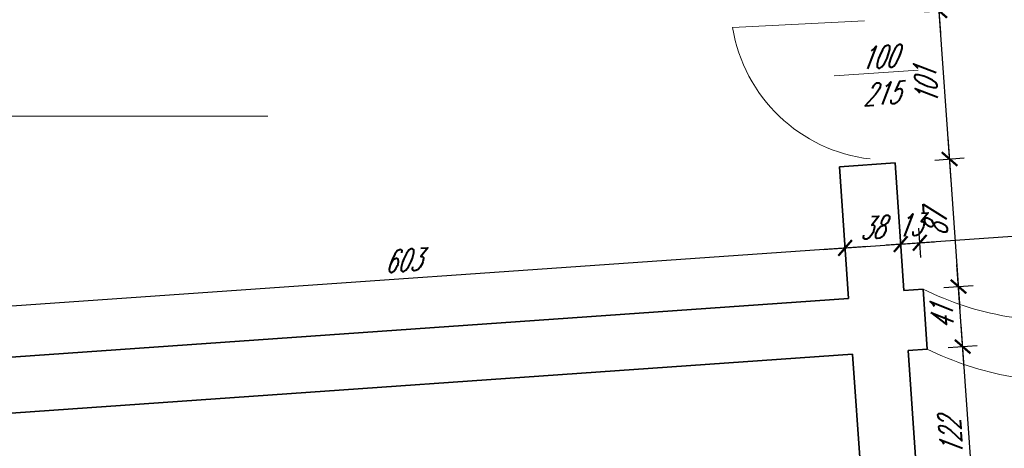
# Model space of a CAD drawing. Header units: millimetres. Extents: x 402 to 79005, y -7782 to 89952.
# Tile 211 of 256: x 22044 to 22714, y 38742 to 39034. Entities that reach past the tile are written whole.
import ezdxf

# ---------------------------------------------------------------- set-up
doc = ezdxf.new("R2010")
doc.units = ezdxf.units.MM
doc.header["$LTSCALE"] = 10
doc.linetypes.add('DASHED', pattern=[19.05, 12.7, -6.35])
doc.layers.get('0').update_dxf_attribs({"lineweight": 0})
doc.layers.get('Defpoints').update_dxf_attribs({"color": 253})
for name, color, linetype, lineweight in [('01 parter - ściany', 253, 'Continuous', 35), ('03_drzwi', 253, 'Continuous', 15), ('04-2_nad', 253, 'DASHED', 5), ('05-01_wymiary', 253, 'Continuous', 5), ('05-03_opis', 253, 'Continuous', 5)]:
    doc.layers.add(name, color=color, linetype=linetype, lineweight=lineweight)
doc.styles.add('ariel_wym', font='simplex.shx', dxfattribs={"width": 0.65, "oblique": 25})
doc.dimstyles.new('ariel 50', dxfattribs={"dimtxt": 15, "dimasz": 10, "dimexe": 10, "dimexo": 0, "dimgap": 5, "dimtad": 1, "dimdec": 1, "dimrnd": 0.5, "dimtxsty": 'ariel_wym', "dimblk": 'ARCHTICK', "dimcen": 2.5, "dimdle": 15, "dimazin": 0, "dimtfac": 1, "dimtdec": 1, "dimtix": 1, "dimtmove": 0, "dimatfit": 3, "dimldrblk": 'DOT', "dimfxl": 0, "dimarcsym": 0})
doc.dimstyles.new('ariel 50 wnętrze', dxfattribs={"dimtxt": 15, "dimasz": 10, "dimexe": 10, "dimexo": 0, "dimgap": 5, "dimtad": 1, "dimdec": 1, "dimrnd": 0.5, "dimtxsty": 'ariel_wym', "dimblk": 'ARCHTICK', "dimcen": 2.5, "dimdle": 15, "dimazin": 0, "dimtfac": 1, "dimtdec": 1, "dimtix": 1, "dimtmove": 0, "dimatfit": 3, "dimldrblk": 'DOT', "dimfxl": 0, "dimarcsym": 0})

# ---------------------------------------------------------------- blocks, each defined once
blk = doc.blocks.new('_ArchTick')
at = {"color": 0, "linetype": 'ByBlock', "const_width": 0.15}
blk.add_lwpolyline([(-0.5, -0.5), (0.5, 0.5)], dxfattribs=at)
blk = doc.blocks.new('*D84')
at = {"layer": '05-01_wymiary', "color": 0, "lineweight": -2}
for p, q in [((21457.46, 40095.08), (21766.67, 35673.22)), ((21498.41, 40082.9), (21448.53, 40079.41)), ((21805.52, 35690.97), (21755.65, 35687.48))]:
    blk.add_line(p, q, dxfattribs=at)
at = {"layer": 'Defpoints', "color": 0}
for p in [(21838.4, 40106.68), (22246.18, 35721.78), (21765.62, 35688.18)]:
    blk.add_point(p, dxfattribs=at)
at = {"layer": '05-01_wymiary', "color": 0, "lineweight": -2, "xscale": 10, "yscale": 10, "zscale": 10}
for p, rotation in [((21458.51, 40080.11), 94.00000000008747), ((21765.62, 35688.18), 274.0000000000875)]:
    blk.add_blockref('_ArchTick', p, dxfattribs=dict(at, rotation=rotation))
at = {"layer": '05-01_wymiary', "color": 0, "insert": (21598.17, 37883.17), "char_height": 15, "attachment_point": 5, "rotation": 94, "style": 'ariel_wym'}
blk.add_mtext('4402,5', dxfattribs=at)
blk = doc.blocks.new('_Dot')
at = {"color": 0, "linetype": 'ByBlock', "lineweight": -2}
blk.add_line((-0.5, 0), (-1, 0), dxfattribs=at)
at = {"color": 0, "linetype": 'ByBlock', "const_width": 0.5}
blk.add_lwpolyline([(-0.25, 0, 1), (0.25, 0, 1)], format="xyb", close=True, dxfattribs=at)
blk = doc.blocks.new('*D464')
at = {"layer": '05-01_wymiary', "color": 0, "lineweight": -2}
for p, q in [((22695.61, 38674.41), (22685.01, 38826.04)), ((22676.08, 38810.38), (22696.03, 38811.77)), ((22684.59, 38688.67), (22704.54, 38690.07))]:
    blk.add_line(p, q, dxfattribs=at)
at = {"layer": 'Defpoints', "color": 0}
for p in [(22661.9, 38809.38), (22686.05, 38811.07), (22657.44, 38686.77)]:
    blk.add_point(p, dxfattribs=at)
at = {"layer": '05-01_wymiary', "color": 0, "lineweight": -2, "xscale": 10, "yscale": 10, "zscale": 10}
for p, rotation in [((22686.05, 38811.07), 94.00000000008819), ((22694.56, 38689.37), 274.0000000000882)]:
    blk.add_blockref('_ArchTick', p, dxfattribs=dict(at, rotation=rotation))
at = {"layer": '05-01_wymiary', "color": 0, "insert": (22677.84, 38749.35), "char_height": 15, "attachment_point": 5, "rotation": 94, "style": 'ariel_wym'}
blk.add_mtext('122', dxfattribs=at)
blk = doc.blocks.new('*D465')
at = {"layer": '05-01_wymiary', "color": 0, "lineweight": -2}
for p, q in [((22687.1, 38796.11), (22682.15, 38866.94)), ((22673.22, 38851.28), (22693.17, 38852.67)), ((22676.08, 38810.38), (22696.03, 38811.77))]:
    blk.add_line(p, q, dxfattribs=at)
at = {"layer": 'Defpoints', "color": 0}
for p in [(22659.04, 38850.28), (22683.19, 38851.97), (22661.9, 38809.38)]:
    blk.add_point(p, dxfattribs=at)
at = {"layer": '05-01_wymiary', "color": 0, "lineweight": -2, "xscale": 10, "yscale": 10, "zscale": 10}
for p, rotation in [((22683.19, 38851.97), 94.0000000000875), ((22686.05, 38811.07), 274.0000000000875)]:
    blk.add_blockref('_ArchTick', p, dxfattribs=dict(at, rotation=rotation))
at = {"layer": '05-01_wymiary', "color": 0, "insert": (22672.15, 38830.65), "char_height": 15, "attachment_point": 5, "rotation": 94, "style": 'ariel_wym'}
blk.add_mtext('41', dxfattribs=at)
blk = doc.blocks.new('*D466')
at = {"layer": '05-01_wymiary', "color": 0, "lineweight": -2}
for p, q in [((22684.24, 38837.01), (22676.08, 38953.72)), ((22667.15, 38938.06), (22687.1, 38939.46)), ((22673.22, 38851.28), (22693.17, 38852.67))]:
    blk.add_line(p, q, dxfattribs=at)
at = {"layer": 'Defpoints', "color": 0}
for p in [(22640, 38936.17), (22677.12, 38938.76), (22659.04, 38850.28)]:
    blk.add_point(p, dxfattribs=at)
at = {"layer": '05-01_wymiary', "color": 0, "lineweight": -2, "xscale": 10, "yscale": 10, "zscale": 10}
for p, rotation in [((22677.12, 38938.76), 94.0000000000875), ((22683.19, 38851.97), 274.0000000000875)]:
    blk.add_blockref('_ArchTick', p, dxfattribs=dict(at, rotation=rotation))
at = {"layer": '05-01_wymiary', "color": 0, "insert": (22667.69, 38894.5), "char_height": 15, "attachment_point": 5, "rotation": 94, "style": 'ariel_wym'}
blk.add_mtext('87', dxfattribs=at)
blk = doc.blocks.new('*D467')
at = {"layer": '05-01_wymiary', "color": 0, "lineweight": -2}
for p, q in [((22678.17, 38923.8), (22669.03, 39054.48)), ((22660.1, 39038.82), (22680.05, 39040.21)), ((22667.15, 38938.06), (22687.1, 38939.46))]:
    blk.add_line(p, q, dxfattribs=at)
at = {"layer": 'Defpoints', "color": 0}
for p in [(22632.96, 39036.92), (22670.08, 39039.52), (22640, 38936.17)]:
    blk.add_point(p, dxfattribs=at)
at = {"layer": '05-01_wymiary', "color": 0, "lineweight": -2, "xscale": 10, "yscale": 10, "zscale": 10}
for p, rotation in [((22670.08, 39039.52), 94.00000000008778), ((22677.12, 38938.76), 274.0000000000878)]:
    blk.add_blockref('_ArchTick', p, dxfattribs=dict(at, rotation=rotation))
at = {"layer": '05-01_wymiary', "color": 0, "insert": (22661.13, 38988.27), "char_height": 15, "attachment_point": 5, "rotation": 94, "style": 'ariel_wym'}
blk.add_mtext('101', dxfattribs=at)
blk = doc.blocks.new('*D468')
at = {"layer": '05-01_wymiary', "color": 0, "lineweight": -2}
for p, q in [((22671.12, 39024.55), (22659.05, 39197.24)), ((22650.12, 39181.58), (22670.07, 39182.97)), ((22660.1, 39038.82), (22680.05, 39040.21))]:
    blk.add_line(p, q, dxfattribs=at)
at = {"layer": 'Defpoints', "color": 0}
for p in [(22622.25, 39179.63), (22660.09, 39182.28), (22632.96, 39036.92)]:
    blk.add_point(p, dxfattribs=at)
at = {"layer": '05-01_wymiary', "color": 0, "lineweight": -2, "xscale": 10, "yscale": 10, "zscale": 10}
for p, rotation in [((22660.09, 39182.28), 94.00000000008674), ((22670.08, 39039.52), 274.0000000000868)]:
    blk.add_blockref('_ArchTick', p, dxfattribs=dict(at, rotation=rotation))
at = {"layer": '05-01_wymiary', "color": 0, "insert": (22652.62, 39110.02), "char_height": 15, "attachment_point": 5, "rotation": 94, "style": 'ariel_wym'}
blk.add_mtext('143', dxfattribs=at)
blk = doc.blocks.new('*D577')
at = {"layer": '05-01_wymiary', "color": 0, "lineweight": -2}
for p, q in [((22606.66, 38868.24), (22605.27, 38888.19)), ((22620.93, 38879.26), (21989.47, 38835.1)), ((22005.13, 38826.17), (22003.74, 38846.12))]:
    blk.add_line(p, q, dxfattribs=at)
at = {"layer": 'Defpoints', "color": 0}
for p in [(22608.38, 38843.73), (22004.43, 38836.15), (22006.84, 38801.67)]:
    blk.add_point(p, dxfattribs=at)
at = {"layer": '05-01_wymiary', "color": 0, "lineweight": -2, "xscale": 10, "yscale": 10, "zscale": 10}
for p, rotation in [((22605.96, 38878.21), 3.999999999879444), ((22004.43, 38836.15), 183.9999999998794)]:
    blk.add_blockref('_ArchTick', p, dxfattribs=dict(at, rotation=rotation))
at = {"layer": '05-01_wymiary', "color": 0, "insert": (22304.33, 38869.65), "char_height": 15, "attachment_point": 5, "rotation": 4, "style": 'ariel_wym'}
blk.add_mtext('603', dxfattribs=at)
blk = doc.blocks.new('*D578')
at = {"layer": '05-01_wymiary', "color": 0, "lineweight": -2}
for p, q in [((22644.57, 38870.89), (22643.17, 38890.84)), ((22606.66, 38868.24), (22605.27, 38888.19)), ((22591, 38877.17), (22658.84, 38881.91))]:
    blk.add_line(p, q, dxfattribs=at)
at = {"layer": 'Defpoints', "color": 0}
for p in [(22643.87, 38880.86), (22646.07, 38849.38), (22608.38, 38843.73)]:
    blk.add_point(p, dxfattribs=at)
at = {"layer": '05-01_wymiary', "color": 0, "lineweight": -2, "xscale": 10, "yscale": 10, "zscale": 10}
for p, rotation in [((22605.96, 38878.21), 183.9999999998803), ((22643.87, 38880.86), 3.999999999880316)]:
    blk.add_blockref('_ArchTick', p, dxfattribs=dict(at, rotation=rotation))
at = {"layer": '05-01_wymiary', "color": 0, "insert": (22624.05, 38892.01), "char_height": 15, "attachment_point": 5, "rotation": 4, "style": 'ariel_wym'}
blk.add_mtext('38', dxfattribs=at)
blk = doc.blocks.new('*D579')
at = {"layer": '05-01_wymiary', "color": 0, "lineweight": -2}
for p, q in [((22644.57, 38870.89), (22643.17, 38890.84)), ((22657.54, 38871.79), (22656.14, 38891.74)), ((22656.84, 38881.77), (22666.82, 38882.47)), ((22643.87, 38880.86), (22633.9, 38880.16)), ((22643.87, 38880.86), (22656.84, 38881.77))]:
    blk.add_line(p, q, dxfattribs=at)
at = {"layer": 'Defpoints', "color": 0}
for p in [(22656.84, 38881.77), (22646.07, 38849.38), (22659.04, 38850.28)]:
    blk.add_point(p, dxfattribs=at)
at = {"layer": '05-01_wymiary', "color": 0, "lineweight": -2, "xscale": 10, "yscale": 10, "zscale": 10}
for p, rotation in [((22643.87, 38880.86), 3.999999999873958), ((22656.84, 38881.77), 183.9999999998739)]:
    blk.add_blockref('_ArchTick', p, dxfattribs=dict(at, rotation=rotation))
at = {"layer": '05-01_wymiary', "color": 0, "insert": (22649.48, 38893.79), "char_height": 15, "attachment_point": 5, "rotation": 4, "style": 'ariel_wym'}
blk.add_mtext('13', dxfattribs=at)
blk = doc.blocks.new('*D580')
at = {"layer": '05-01_wymiary', "color": 0, "lineweight": -2}
for p, q in [((22882.99, 38887.56), (22881.59, 38907.51)), ((22641.88, 38880.72), (22897.25, 38898.58)), ((22657.54, 38871.79), (22656.14, 38891.74))]:
    blk.add_line(p, q, dxfattribs=at)
at = {"layer": 'Defpoints', "color": 0}
for p in [(22882.29, 38897.53), (22883.89, 38874.61), (22659.04, 38850.28)]:
    blk.add_point(p, dxfattribs=at)
at = {"layer": '05-01_wymiary', "color": 0, "lineweight": -2, "xscale": 10, "yscale": 10, "zscale": 10}
for p, rotation in [((22882.29, 38897.53), 3.999999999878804), ((22656.84, 38881.77), 183.9999999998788)]:
    blk.add_blockref('_ArchTick', p, dxfattribs=dict(at, rotation=rotation))
at = {"layer": '05-01_wymiary', "color": 0, "insert": (22768.69, 38902.12), "char_height": 15, "attachment_point": 5, "rotation": 4, "style": 'ariel_wym'}
blk.add_mtext('226', dxfattribs=at)

msp = doc.modelspace()

# ---------------------------------------------------------------- linework, layer by layer
at = {"layer": '01 parter - ściany'}
for p, q in [((22640.005, 38936.166), (22602.098, 38933.515)), ((22646.074, 38849.378), (22640.005, 38936.166)), ((22608.376, 38843.734), (22602.098, 38933.515)), ((22646.074, 38849.378), (22659.042, 38850.284)), ((22659.042, 38850.284), (22661.902, 38809.384)), ((22006.844, 38801.671), (22608.376, 38843.734)), ((22661.902, 38809.384), (22648.934, 38808.477)), ((22657.444, 38686.775), (22648.934, 38808.477)), ((22009.495, 38763.764), (22611.026, 38805.827)), ((22619.537, 38684.124), (22611.026, 38805.827))]:
    msp.add_line(p, q, dxfattribs=at)
at = {"layer": '03_drzwi'}
for p, q in [((22529.277, 39028.281), (22619.159, 39032.874)), ((22598.611, 38995.324), (22655.73, 38999.319))]:
    msp.add_line(p, q, dxfattribs=at)
msp.add_arc((22635.399, 39045.628), 107.531, 189.283301, 263.346221, dxfattribs=at)
at = {"layer": '04-2_nad', "ltscale": 2}
for centre in [(22751.909, 39037.726), (22754.769, 38996.826)]:
    msp.add_arc(centre, 209.186, 243.644183, 308.724245, dxfattribs=at)
at = {"layer": '05-03_opis'}
msp.add_line((21096.272, 38967.844), (22212.721, 38967.844), dxfattribs=at)

# ---------------------------------------------------------------- texts
at = {"layer": '03_drzwi', "insert": (22615.548, 39014.763), "char_height": 15, "width": 160.59049, "attachment_point": 1, "rotation": 4, "style": 'ariel_wym'}
msp.add_mtext('100\\P215', dxfattribs=at)

# ---------------------------------------------------------------- dimensions: what is measured, and where the dimension line sits
at = {"layer": '05-01_wymiary'}
for base, p1, p2, angle, dimstyle, picture, middle in [((21765.622, 35688.18), (21838.402, 40106.677), (22246.181, 35721.784), 94, 'ariel 50', '*D84', (21598.171, 37883.175)), ((22004.434, 38836.149), (22608.376, 38843.734), (22006.844, 38801.671), 4, 'ariel 50 wnętrze', '*D577', (22304.327, 38869.65))]:
    dim = msp.add_linear_dim(base=base, p1=p1, p2=p2, angle=angle, dimstyle=dimstyle, dxfattribs=at)
    dim.commit()
    dim.dimension.update_dxf_attribs({"geometry": picture, "text_midpoint": middle})
for base, p1, p2, angle, picture, middle in [((22660.095, 39182.275), (22632.96, 39036.92), (22622.249, 39179.629), 94, '*D468', (22652.616, 39110.023)), ((22670.077, 39039.515), (22640.005, 38936.166), (22632.96, 39036.92), 94, '*D467', (22661.13, 38988.266)), ((22677.123, 38938.761), (22659.042, 38850.284), (22640.005, 38936.166), 94, '*D466', (22667.688, 38894.495)), ((22882.29, 38897.534), (22659.042, 38850.284), (22883.893, 38874.605), 4, '*D580', (22768.693, 38902.121)), ((22643.872, 38880.862), (22608.376, 38843.734), (22646.074, 38849.378), 4, '*D578', (22624.046, 38892.007)), ((22656.84, 38881.769), (22646.074, 38849.378), (22659.042, 38850.284), 4, '*D579', (22649.484, 38893.785)), ((22683.192, 38851.973), (22661.902, 38809.384), (22659.042, 38850.284), 94, '*D465', (22672.152, 38830.651)), ((22686.052, 38811.073), (22657.444, 38686.775), (22661.902, 38809.384), 94, '*D464', (22677.837, 38749.35))]:
    dim = msp.add_linear_dim(base=base, p1=p1, p2=p2, angle=angle, dimstyle='ariel 50 wnętrze', override={"dimtmove": 1}, dxfattribs=at)
    dim.commit()
    dim.dimension.update_dxf_attribs({"geometry": picture, "text_midpoint": middle})

doc.saveas('drawing.dxf')
